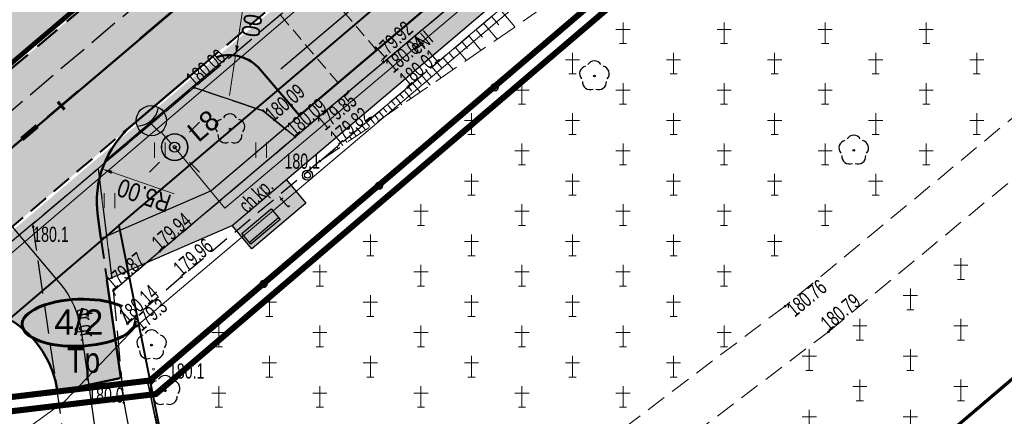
# Model space of a CAD drawing. Header units: metres. Extents: x 7429064 to 7431133, y 5709479 to 5714472.
# Tile 25 of 140: x 7429404 to 7429453, y 5709757 to 5709777. Entities that reach past the tile are written whole.
import ezdxf
from ezdxf.enums import TextEntityAlignment as Align

# ---------------------------------------------------------------- set-up
doc = ezdxf.new("R2010")
doc.units = ezdxf.units.M
for name, pattern in [('1', [0]), ('2_BUBZ02', [1.75, 1.25, -0.5]), ('2_KTCR01', [1.5, 1, -0.5]), ('2_KTCR02', [1.5, 1, -0.5]), ('2_KTJZ01', [2, 1.5, -0.5]), ('2_KTKR01', [0]), ('2_KTPL01', [2, 1.5, -0.5]), ('2_PTCM', [1.5, 1, -0.5]), ('2_PTTU', [1.5, 1, -0.5]), ('3_1', [0]), ('3_14', [1, -1]), ('3_BUBZ02', [1.75, 1.25, -0.5]), ('3_BUBZ02G', [1.75, 1.25, -0.5]), ('3_KTCR01', [1.5, 1, -0.5]), ('3_KTCR02', [1.5, 1, -0.5]), ('3_KTJZ01', [2, 1.5, -0.5]), ('3_KTKR01', [0]), ('3_KTPL01', [2, 1.5, -0.5]), ('3_PTCM', [1.5, 1, -0.5]), ('3_PTTU', [1.5, 1, -0.5]), ('4_SUOP03_17', [0]), ('4_SUPE_01', [0]), ('4_SUPT_01', [0]), ('4_SUPW_01', [0]), ('7_1', [0]), ('7_SUOP03_07', [0]), ('7_SUPE_01', [0]), ('7_SUPT_01', [0]), ('7_SUPW_01', [0]), ('ACAD_ISO03W100', [30, 12, -18]), ('CENTER2', [1.125, 0.75, -0.125, 0.125, -0.125]), ('DASHED', [19.05, 12.7, -6.35]), ('DASHED2', [0.375, 0.25, -0.125]), ('HIDDEN', [0.375, 0.25, -0.125])]:
    doc.linetypes.add(name, pattern=pattern)
for name, color, linetype in [('#lampy opis', 7, 'Continuous'), ('[osw]_istn_oprawy oświetleniowe - demontaż', 5, 'Continuous'), ('_1_Mapa', 7, 'Continuous'), ('_1_X-REFY', 7, 'Continuous'), ('C-DROGI-SYTUACJA-ETYKIETY', 7, 'Continuous'), ('D_1_LINIA_OPIS_ZJAZDY', 7, 'Continuous'), ('zzz.gaHSDomyslna', 7, 'Continuous')]:
    doc.layers.add(name, color=color, linetype=linetype)
doc.layers.add('[osw]PSI_Brudnopis', color=1, linetype='Continuous', lineweight=20, plot=False)
doc.layers.add('_Brudnopis', color=22, linetype='Continuous', lineweight=50, plot=False)
for name, color, linetype, lineweight in [('_D_6_MA_KOSZ NA SMIECI', 5, 'Continuous', 30), ('_D_6_MA_ŁAWKA ULICZNA', 5, 'Continuous', 30), ('_D_7_PAS DROGOWY_PODZIAL', 1, 'Continuous', 50), ('_D_7_TEREN NIEZBEDNY DLA OB_BUD', 252, 'HIDDEN', 50), ('_D_8_Wymiary', 7, 'Continuous', 20), ('_D_KN_podzial', 1, 'Continuous', 30), ('BUBZ_L_1', 252, '2_BUBZ02', 18), ('D_1_KOCIE OCZKA', 7, 'Continuous', 50), ('D_1_LINIA_KRAWĘŻNIK_BET_20_30 WYN 0-2 CM', 5, 'HIDDEN', 40), ('D_1_LINIA_KRAWĘŻNIK_BET_20_30 WYN 12 CM - III', 7, 'Continuous', 50), ('D_1_LINIA_OBRZEŻE_BET_8x30cm', 24, 'Continuous', 30), ('Dr-Krawędż nawierzchni', 250, 'DASHED2', 18), ('DZIAŁKI_ZRID', 5, 'ACAD_ISO03W100', 60), ('gaPoziome', 7, 'Continuous', 30), ('HECZ BRUKOWANIA KOSTKA KAMIENNA 9_11', 42, 'Continuous', 13), ('KRAWĘŻNIK BETONOWY 12_25 WYN 0 CM', 250, 'DASHED', 50), ('KTCR_E_T_1', 252, 'Continuous', 15), ('KTCR_L_0', 252, '2_KTCR01', 18), ('KTCR_L_1', 252, '2_KTCR02', 30), ('KTJZ_E_T_0', 252, 'Continuous', 15), ('KTJZ_L_0', 252, '2_KTJZ01', 30), ('KTKR_L_0', 252, '2_KTKR01', 30), ('KTOK_L_4', 252, 'Continuous', 35), ('KTPL_L_0', 252, '2_KTPL01', 30), ('OBOP_T_1', 82, 'Continuous', 30), ('PTCM_L_0', 252, '2_PTCM', 18), ('PTTU_L_2', 252, '2_PTTU', 18), ('RTPW_T_0', 252, 'Continuous', 15), ('RTPW_T_1', 252, 'Continuous', 15), ('SUOT_L_1', 252, '4_SUOP03_17', 35), ('SUPE_E_T_3', 252, 'Continuous', 15), ('SUPE_L_3', 252, '4_SUPE_01', 18), ('SUPT_E_T_0', 252, 'Continuous', 15), ('SUPT_L_0', 252, '4_SUPT_01', 18), ('SUPW_L_0', 252, '4_SUPW_01', 18), ('SUSM_T_0', 252, 'Continuous', 18), ('SUTT_T_0', 252, 'Continuous', 18), ('zakres', 252, 'Continuous', 70)]:
    doc.layers.add(name, color=color, linetype=linetype, lineweight=lineweight)
doc.layers.add('D_1_LINIA_OBRZEŻE_BET_6x30cm - III', color=24, linetype='Continuous', lineweight=30, transparency=0.3)
doc.layers.add('D_2_HECZ_ZJAZDY - KOSTKA BET', color=214, linetype='Continuous', lineweight=13, transparency=0.3)
for name, color, linetype, lineweight, true_color, transparency in [('D_2_HECZ_CHODNIK_KOSTKA', 7, 'Continuous', 0, 0xf7f588, 0.35), ('D_2_HECZ_DROGI KOSTKA', 7, 'Continuous', 13, 0xffbea8, 0.3), ('D_2_HECZ_JEZDNIA KR3- NOWA KONSTRUKCJA', 7, 'Continuous', 13, 0x99e6ff, 0.3), ('D_2_HECZ_ZIELEN', 7, 'Continuous', 13, 0xd6ffd6, 0.3)]:
    doc.layers.add(name, color=color, linetype=linetype, lineweight=lineweight, true_color=true_color, transparency=transparency)
doc.layers.add('DZIALKA_L_0', color=7, linetype='1', lineweight=40, true_color=0x008000)
doc.layers.add('HECZ DROGI ROWEROWE', color=7, linetype='Continuous', lineweight=13, true_color=0xff8a8a)
doc.styles.add('Annotative', font='txt')
doc.styles.add('GEO-INFO', font='arial.ttf')
doc.styles.add('major_arial', font='arial.ttf')
doc.styles.add('Styl Arial', font='arial.ttf', dxfattribs={"width": 0.8, "height": 0.9})
doc.dimstyles.new('1_500', dxfattribs={"dimtxt": 0.9, "dimasz": 1, "dimexe": 0.18, "dimexo": 0, "dimgap": 0.2, "dimtad": 4, "dimzin": 0, "dimdsep": 46, "dimtxsty": 'Styl Arial', "dimcen": 0.25, "dimclrd": 256, "dimclre": 256, "dimclrt": 256, "dimazin": 0, "dimtfac": 1, "dimtix": 1, "dimtmove": 1, "dimatfit": 3, "dimfxl": 0.18, "dimtolj": 1, "dimtzin": 0, "dimlwd": -1, "dimlwe": -1, "dimarcsym": 0})
doc.dimstyles.new('major_500', dxfattribs={"dimtxt": 0.8, "dimasz": 0.8, "dimexe": 0.5, "dimexo": 1, "dimgap": 0.3, "dimtad": 1, "dimzin": 1, "dimdsep": 46, "dimtxsty": 'major_arial', "dimcen": 0, "dimse1": 1, "dimse2": 1, "dimaunit": 1, "dimadec": 1, "dimazin": 0, "dimtfac": 1, "dimtix": 1, "dimtmove": 0, "dimatfit": 3, "dimfxl": 2, "dimfxlon": 1, "dimtolj": 1, "dimarcsym": 0})

# ---------------------------------------------------------------- blocks, each defined once
blk = doc.blocks.new('*D16')
at = {"layer": '_D_8_Wymiary', "color": 0, "lineweight": -2, "transparency": 16777216}
for p, q in [((7429443.857, 5709795.611), (7429442.655, 5709797.027)), ((7429416.901, 5709774.519), (7429442.369, 5709796.128)), ((7429417.169, 5709772.966), (7429415.967, 5709774.382))]:
    blk.add_line(p, q, dxfattribs=at)
at = {"layer": '_D_8_Wymiary', "color": 0, "transparency": 16777216}
for points in [[(7429442.282, 5709796.23), (7429442.455, 5709796.026), (7429442.979, 5709796.646)], [(7429416.815, 5709774.62), (7429416.987, 5709774.417), (7429416.291, 5709774.001)]]:
    blk.add_solid(points, dxfattribs=at)
at = {"layer": 'Defpoints', "color": 0, "transparency": 16777216}
for p in [(7429442.979, 5709796.646), (7429444.504, 5709794.848), (7429417.816, 5709772.204)]:
    blk.add_point(p, dxfattribs=at)
at = {"layer": '_D_8_Wymiary', "color": 0, "transparency": 16777216, "insert": (7429428.744, 5709786.373), "char_height": 0.8, "attachment_point": 5, "rotation": 40.3144, "style": 'major_arial'}
blk.add_mtext('\\A1;14szt.x2.50\\P35.00', dxfattribs=at)
blk = doc.blocks.new('*D27')
at = {"layer": '_D_8_Wymiary', "transparency": 16777216}
blk.add_line((7429411.612, 5709768.341), (7429408.531, 5709769.398), dxfattribs=at)
blk.add_solid([(7429408.558, 5709769.476), (7429408.504, 5709769.319), (7429408.058, 5709769.56)], dxfattribs=at)
at = {"layer": 'Defpoints', "color": 0, "transparency": 16777216}
for p in [(7429408.058, 5709769.56), (7429412.788, 5709767.938)]:
    blk.add_point(p, dxfattribs=at)
at = {"layer": '_D_8_Wymiary', "transparency": 16777216, "insert": (7429410.126, 5709768.259), "char_height": 0.9, "attachment_point": 5, "rotation": 161.069, "style": 'Styl Arial'}
blk.add_mtext('\\A1;R5.00', dxfattribs=at)
blk = doc.blocks.new('*D68')
at = {"layer": '_D_8_Wymiary', "transparency": 16777216}
for p, q in [((7429415.231, 5709778.886), (7429414.733, 5709775.668)), ((7429414.35, 5709773.198), (7429414.656, 5709775.174))]:
    blk.add_line(p, q, dxfattribs=at)
blk.add_solid([(7429414.65, 5709775.681), (7429414.815, 5709775.655), (7429414.656, 5709775.174)], dxfattribs=at)
at = {"layer": 'Defpoints', "color": 0, "transparency": 16777216}
for p in [(7429414.656, 5709775.174), (7429414.35, 5709773.198)]:
    blk.add_point(p, dxfattribs=at)
at = {"layer": '_D_8_Wymiary', "transparency": 16777216, "insert": (7429415.573, 5709777.439), "char_height": 0.9, "attachment_point": 5, "rotation": 261.1931, "style": 'Styl Arial'}
blk.add_mtext('\\A1;R2.00', dxfattribs=at)
blk = doc.blocks.new('3_OBOP02_01')
at = {"linetype": 'Continuous'}
blk.add_circle((0, 0), 0.045, dxfattribs=at)
for centre, start, end in [((0, 0.375), 30.1401, 149.8599), ((-0.357, 0.116), 102.1445, 221.86), ((0.357, 0.116), 318.14, 77.8555), ((-0.22, -0.303), 174.1482, 293.8542), ((0.22, -0.303), 246.1458, 5.8518)]:
    blk.add_arc(centre, 0.375, start, end, dxfattribs=at)
blk = doc.blocks.new('3_PTCM01')
at = {"linetype": 'Continuous'}
for p, q in [((0, 0.525), (0, -0.525)), ((0.35, 0.175), (-0.35, 0.175)), ((-0.175, -0.525), (0.175, -0.525))]:
    blk.add_line(p, q, dxfattribs=at)
blk = doc.blocks.new('3_PTTU04')
at = {"linetype": 'Continuous'}
for p, q in [((-0.2625, -0.375), (-0.2625, 0.375)), ((0.2625, -0.375), (0.2625, 0.375))]:
    blk.add_line(p, q, dxfattribs=at)
blk = doc.blocks.new('3_RTPW01')
at = {"linetype": 'Continuous'}
blk.add_circle((0, 0), 0.045, dxfattribs=at)
blk = doc.blocks.new('3_RTPW02')
at = {"linetype": 'Continuous'}
blk.add_circle((0, 0), 0.045, dxfattribs=at)
blk = doc.blocks.new('7_SUSM01')
at = {"linetype": 'Continuous'}
for p, q in [((-0.742, 0.742), (-1.237, 1.237)), ((0.742, 0.742), (1.237, 1.237)), ((-0.742, -0.742), (-1.237, -1.237)), ((0.742, -0.742), (1.237, -1.237))]:
    blk.add_line(p, q, dxfattribs=at)
blk.add_circle((0, 0), 0.245, dxfattribs=at)
blk = doc.blocks.new('7_SUPS01_07')
at = {"linetype": 'Continuous'}
blk.add_circle((0, 0), 0.0625, dxfattribs=at)
blk = doc.blocks.new('X-ref_MDCP_Szara')
at = {"layer": 'BUBZ_L_1', "linetype": '3_BUBZ02G'}
for p, q in [((7429423.16, 5709773.59), (7429431.63, 5709780.764)), ((7429418.83, 5709769.95), (7429423.16, 5709773.59))]:
    blk.add_line(p, q, dxfattribs=at)
at = {"layer": 'BUBZ_L_1', "linetype": '3_BUBZ02'}
blk.add_line((7429432.791, 5709779.565), (7429418.83, 5709769.95), dxfattribs=at)
at = {"layer": 'BUBZ_L_1', "linetype": '3_1'}
for p, q in [((7429427.736, 5709777.466), (7429428.475, 5709776.593)), ((7429426.924, 5709776.779), (7429427.595, 5709775.987)), ((7429427.32, 5709777.114), (7429427.672, 5709776.698)), ((7429426.547, 5709776.459), (7429426.867, 5709776.082)), ((7429425.846, 5709775.865), (7429426.136, 5709775.523)), ((7429426.188, 5709776.155), (7429426.796, 5709775.437)), ((7429425.21, 5709775.327), (7429425.473, 5709775.016)), ((7429425.52, 5709775.589), (7429426.072, 5709774.938)), ((7429424.633, 5709774.838), (7429424.872, 5709774.557)), ((7429424.915, 5709775.076), (7429425.415, 5709774.485)), ((7429424.11, 5709774.395), (7429424.326, 5709774.14)), ((7429424.365, 5709774.611), (7429424.819, 5709774.075)), ((7429423.636, 5709773.993), (7429423.832, 5709773.761)), ((7429423.867, 5709774.189), (7429424.279, 5709773.703)), ((7429422.997, 5709773.453), (7429423.334, 5709773.052)), ((7429423.205, 5709773.628), (7429423.383, 5709773.418)), ((7429423.415, 5709773.806), (7429423.789, 5709773.365)), ((7429422.372, 5709772.927), (7429422.547, 5709772.719)), ((7429422.58, 5709773.103), (7429422.884, 5709772.742)), ((7429422.789, 5709773.278), (7429422.964, 5709773.069)), ((7429421.747, 5709772.402), (7429421.983, 5709772.121)), ((7429421.955, 5709772.577), (7429422.13, 5709772.369)), ((7429422.164, 5709772.752), (7429422.433, 5709772.432)), ((7429421.33, 5709772.052), (7429421.532, 5709771.811)), ((7429421.539, 5709772.227), (7429421.714, 5709772.019)), ((7429420.705, 5709771.526), (7429420.857, 5709771.346)), ((7429420.913, 5709771.701), (7429421.082, 5709771.501)), ((7429421.122, 5709771.877), (7429421.297, 5709771.668)), ((7429420.08, 5709771.001), (7429420.181, 5709770.881)), ((7429420.288, 5709771.176), (7429420.406, 5709771.036)), ((7429420.497, 5709771.351), (7429420.632, 5709771.191)), ((7429419.455, 5709770.475), (7429419.506, 5709770.415)), ((7429419.663, 5709770.651), (7429419.731, 5709770.57)), ((7429419.872, 5709770.826), (7429419.956, 5709770.726)), ((7429419.038, 5709770.125), (7429419.055, 5709770.105)), ((7429419.247, 5709770.3), (7429419.28, 5709770.26))]:
    blk.add_line(p, q, dxfattribs=at)
blk.add_point((7429418.83, 5709769.95), dxfattribs=at)
at = {"layer": 'DZIALKA_L_0', "linetype": '1'}
for q in [(7429668.8, 5709988.15), (7429315.02, 5709686.81), (7429416.633, 5709728.121)]:
    blk.add_line((7429408.88, 5709766.76), q, dxfattribs=at)
at = {"layer": 'KTCR_L_0', "linetype": '3_KTCR01'}
for p, q in [((7429455.94, 5709774.45), (7429441.84, 5709762.78)), ((7429443.99, 5709761.51), (7429457.42, 5709772.61)), ((7429441.84, 5709762.78), (7429414.09, 5709741.74)), ((7429414.6, 5709739.19), (7429443.99, 5709761.51))]:
    blk.add_line(p, q, dxfattribs=at)
at = {"layer": 'KTCR_L_1', "linetype": '3_KTCR02'}
for p, q in [((7429421.98, 5709774.85), (7429429.599, 5709781.272)), ((7429423.16, 5709773.59), (7429431.63, 5709780.764)), ((7429420.237, 5709773.392), (7429421.98, 5709774.85)), ((7429417.599, 5709771.149), (7429420.237, 5709773.392)), ((7429418.83, 5709769.95), (7429423.16, 5709773.59)), ((7429410.914, 5709765.491), (7429417.599, 5709771.149)), ((7429418.83, 5709769.95), (7429411.976, 5709764.222)), ((7429408.606, 5709763.539), (7429410.914, 5709765.491)), ((7429411.976, 5709764.222), (7429409.308, 5709761.899)), ((7429409.308, 5709761.899), (7429408.606, 5709763.539))]:
    blk.add_line(p, q, dxfattribs=at)
at = {"layer": 'KTJZ_L_0', "linetype": '3_KTJZ01'}
for p, q in [((7429392.27, 5709762.91), (7429414.99, 5709782.12)), ((7429418.51, 5709778.57), (7429395.23, 5709758.92)), ((7429407.86, 5709769.58), (7429408.606, 5709763.539)), ((7429404.804, 5709765.6), (7429404.622, 5709766.847)), ((7429405.105, 5709763.544), (7429404.804, 5709765.6)), ((7429406.284, 5709755.486), (7429405.105, 5709763.544)), ((7429408.606, 5709763.539), (7429409.122, 5709757.999)), ((7429409.122, 5709757.999), (7429410.623, 5709750.18))]:
    blk.add_line(p, q, dxfattribs=at)
at = {"layer": 'KTJZ_L_0', "linetype": '3_14'}
blk.add_line((7429404.622, 5709766.847), (7429407.86, 5709769.58), dxfattribs=at)
at = {"layer": 'KTKR_L_0', "linetype": '3_KTKR01'}
for p, q in [((7429421.98, 5709774.85), (7429429.599, 5709781.272)), ((7429420.237, 5709773.392), (7429421.98, 5709774.85)), ((7429416.027, 5709772.447), (7429412.686, 5709773.564)), ((7429417.599, 5709771.149), (7429420.237, 5709773.392)), ((7429417.599, 5709771.149), (7429416.027, 5709772.447)), ((7429410.914, 5709765.491), (7429417.599, 5709771.149)), ((7429408.606, 5709763.539), (7429410.914, 5709765.491))]:
    blk.add_line(p, q, dxfattribs=at)
at = {"layer": 'KTOK_L_4'}
for p, q in [((7429427.474, 5709773.604), (7429433.192, 5709778.472)), ((7429421.756, 5709768.736), (7429427.474, 5709773.604)), ((7429416.038, 5709763.868), (7429421.756, 5709768.736)), ((7429410.32, 5709759), (7429416.038, 5709763.868)), ((7429412.16, 5709750.195), (7429410.32, 5709759))]:
    blk.add_line(p, q, dxfattribs=at)
for centre in [(7429427.474, 5709773.604), (7429421.756, 5709768.736), (7429416.038, 5709763.868)]:
    blk.add_circle(centre, 0.17, dxfattribs=at)
at = {"layer": 'KTPL_L_0', "linetype": '3_KTPL01'}
for p, q in [((7429421.98, 5709774.85), (7429429.599, 5709781.272)), ((7429418.51, 5709778.57), (7429412.609, 5709773.589)), ((7429420.237, 5709773.392), (7429421.98, 5709774.85)), ((7429412.609, 5709773.589), (7429416.027, 5709772.447)), ((7429417.599, 5709771.149), (7429420.237, 5709773.392)), ((7429416.027, 5709772.447), (7429417.599, 5709771.149))]:
    blk.add_line(p, q, dxfattribs=at)
at = {"layer": 'PTCM_L_0', "linetype": '3_PTCM'}
for p, q in [((7429410.32, 5709759), (7429438.91, 5709783.34)), ((7429455.94, 5709774.45), (7429441.84, 5709762.78)), ((7429443.99, 5709761.51), (7429457.42, 5709772.61)), ((7429441.84, 5709762.78), (7429414.09, 5709741.74)), ((7429414.6, 5709739.19), (7429443.99, 5709761.51)), ((7429414.09, 5709741.74), (7429410.32, 5709759))]:
    blk.add_line(p, q, dxfattribs=at)
at = {"layer": 'PTTU_L_2', "linetype": '3_14'}
blk.add_line((7429412.609, 5709773.589), (7429407.86, 5709769.58), dxfattribs=at)
at = {"layer": 'PTTU_L_2', "linetype": '3_PTTU'}
for p, q in [((7429416.027, 5709772.447), (7429412.609, 5709773.589)), ((7429417.599, 5709771.149), (7429416.027, 5709772.447)), ((7429417.599, 5709771.149), (7429410.914, 5709765.491)), ((7429407.86, 5709769.58), (7429408.606, 5709763.539)), ((7429410.914, 5709765.491), (7429408.606, 5709763.539))]:
    blk.add_line(p, q, dxfattribs=at)
at = {"layer": 'SUOT_L_1', "linetype": '7_SUOP03_07'}
blk.add_line((7429406.21, 5709758.07), (7429409.76, 5709761.79), dxfattribs=at)
at = {"layer": 'SUOT_L_1', "linetype": '7_1'}
blk.add_line((7429406.21, 5709758.07), (7429409.76, 5709761.79), dxfattribs=at)
at = {"layer": 'SUPE_L_3', "linetype": '7_SUPE_01'}
for p, q in [((7429414.13, 5709767.63), (7429446.29, 5709794.79)), ((7429411.64, 5709770.64), (7429414.13, 5709767.63))]:
    blk.add_line(p, q, dxfattribs=at)
at = {"layer": 'SUPT_L_0', "linetype": '7_SUPT_01'}
for p, q in [((7429409.76, 5709761.79), (7429444.55, 5709791.2)), ((7429406.21, 5709758.07), (7429409.76, 5709761.79)), ((7429404.46, 5709756.8), (7429406.21, 5709758.07))]:
    blk.add_line(p, q, dxfattribs=at)
at = {"layer": 'SUPW_L_0', "linetype": '7_SUPW_01'}
blk.add_line((7429369.46, 5709736.3), (7429593.18, 5709927.23), dxfattribs=at)
at = {"layer": 'SUPW_L_0', "linetype": '7_1'}
blk.add_line((7429369.46, 5709736.3), (7429593.18, 5709927.23), dxfattribs=at)
at = {"layer": 'zakres', "linetype": 'Continuous', "lineweight": 70, "flags": 128}
blk.add_lwpolyline([(7429664.145, 5709938.943), (7429404.226, 5709717.554)], dxfattribs=at)
at = {"layer": 'OBOP_T_1'}
for p in [(7429432.407, 5709774.165), (7429414.378, 5709771.535), (7429445.237, 5709770.487), (7429410.502, 5709760.85), (7429411.17, 5709758.59)]:
    blk.add_blockref('3_OBOP02_01', p, dxfattribs=at)
at = {"layer": 'PTCM_L_0'}
for p in [(7429433.825, 5709776.293), (7429438.825, 5709776.293), (7429443.825, 5709776.293), (7429448.825, 5709776.293), (7429431.325, 5709774.793), (7429436.325, 5709774.793), (7429441.325, 5709774.793), (7429446.325, 5709774.793), (7429451.325, 5709774.793), (7429428.825, 5709773.293), (7429433.825, 5709773.293), (7429438.825, 5709773.293), (7429443.825, 5709773.293), (7429448.825, 5709773.293), (7429426.325, 5709771.793), (7429431.325, 5709771.793), (7429436.325, 5709771.793), (7429441.325, 5709771.793), (7429446.325, 5709771.793), (7429451.325, 5709771.793), (7429428.825, 5709770.293), (7429433.825, 5709770.293), (7429438.825, 5709770.293), (7429443.825, 5709770.293), (7429448.825, 5709770.293), (7429426.325, 5709768.793), (7429431.325, 5709768.793), (7429436.325, 5709768.793), (7429441.325, 5709768.793), (7429446.325, 5709768.793), (7429423.825, 5709767.293), (7429428.825, 5709767.293), (7429433.825, 5709767.293), (7429438.825, 5709767.293), (7429443.825, 5709767.293), (7429421.325, 5709765.793), (7429426.325, 5709765.793), (7429431.325, 5709765.793), (7429436.325, 5709765.793), (7429441.325, 5709765.793), (7429450.54, 5709764.62), (7429418.825, 5709764.293), (7429423.825, 5709764.293), (7429428.825, 5709764.293), (7429433.825, 5709764.293), (7429438.825, 5709764.293), (7429448.04, 5709763.12), (7429416.325, 5709762.793), (7429421.325, 5709762.793), (7429426.325, 5709762.793), (7429431.325, 5709762.793), (7429436.325, 5709762.793), (7429445.54, 5709761.62), (7429450.54, 5709761.62), (7429413.825, 5709761.293), (7429418.825, 5709761.293), (7429423.825, 5709761.293), (7429428.825, 5709761.293), (7429433.825, 5709761.293), (7429438.825, 5709761.293), (7429416.325, 5709759.793), (7429421.325, 5709759.793), (7429426.325, 5709759.793), (7429431.325, 5709759.793), (7429436.325, 5709759.793), (7429443.04, 5709760.12), (7429448.04, 5709760.12), (7429413.825, 5709758.293), (7429418.825, 5709758.293), (7429423.825, 5709758.293), (7429428.825, 5709758.293), (7429433.825, 5709758.293), (7429445.54, 5709758.62), (7429450.54, 5709758.62), (7429443.04, 5709757.12), (7429448.04, 5709757.12)]:
    blk.add_blockref('3_PTCM01', p, dxfattribs=at)
at = {"layer": 'PTTU_L_2'}
for p in [(7429410.914, 5709770.491), (7429415.914, 5709770.491), (7429408.414, 5709767.991)]:
    blk.add_blockref('3_PTTU04', p, dxfattribs=at)
at = {"layer": 'RTPW_T_0'}
for p in [(7429418.83, 5709769.95), (7429404.642, 5709766.705), (7429410.593, 5709759.659), (7429409.122, 5709757.999)]:
    blk.add_blockref('3_RTPW01', p, dxfattribs=at)
at = {"layer": 'RTPW_T_1'}
for p in [(7429421.92, 5709774.93), (7429421.98, 5709774.85), (7429412.609, 5709773.589), (7429420.237, 5709773.392), (7429423.16, 5709773.59), (7429416.027, 5709772.447), (7429421.358, 5709772.103), (7429417.599, 5709771.149), (7429410.914, 5709765.491), (7429411.976, 5709764.222), (7429408.606, 5709763.539), (7429441.84, 5709762.78), (7429409.308, 5709761.899), (7429443.99, 5709761.51)]:
    blk.add_blockref('3_RTPW02', p, dxfattribs=at)
at = {"layer": 'SUSM_T_0'}
blk.add_blockref('7_SUSM01', (7429411.64, 5709770.64), dxfattribs=at)
at = {"layer": 'SUTT_T_0'}
blk.add_blockref('7_SUPS01_07', (7429409.76, 5709761.79), dxfattribs=at)
at = {"layer": 'KTCR_E_T_1', "width": 0.7}
blk.add_text('ch.kp.', height=0.75, rotation=43.8983, dxfattribs=at).set_placement((7429415.725, 5709768.184), align=Align.MIDDLE)
at = {"layer": 'KTJZ_E_T_0', "width": 0.7}
blk.add_text('dr.gr.', height=0.75, rotation=278.6371, dxfattribs=at).set_placement((7429407.163, 5709761.855), align=Align.MIDDLE)
at = {"layer": 'RTPW_T_0', "width": 0.7}
blk.add_text('180.1', height=0.75, dxfattribs=at).set_placement((7429418.83, 5709769.95), align=Align.MIDDLE_RIGHT)
blk.add_text('180.1', height=0.75, dxfattribs=at).set_placement((7429404.642, 5709766.705), align=Align.TOP_LEFT)
blk.add_text('180.1', height=0.75, dxfattribs=at).set_placement((7429411.355, 5709759.192))
blk.add_text('180.0', height=0.75, dxfattribs=at).set_placement((7429409.122, 5709757.999), align=Align.RIGHT)
at = {"layer": 'RTPW_T_1', "width": 0.7}
for s, rotation, p in [('179.92', 42.8759, (7429421.92, 5709774.93)), ('180.00', 40.7509, (7429412.609, 5709773.589)), ('180.01', 40.2665, (7429423.16, 5709773.59)), ('180.09', 40.5601, (7429417.599, 5709771.149)), ('179.94', 40.782, (7429410.914, 5709765.491)), ('179.96', 40.4204, (7429411.976, 5709764.222)), ('179.87', 40.0095, (7429408.606, 5709763.539)), ('180.14', 42.0896, (7429409.308, 5709761.899)), ('180.79', 39.574, (7429443.99, 5709761.51))]:
    blk.add_text(s, height=0.75, rotation=rotation, dxfattribs=at).set_placement(p)
for s, rotation, p in [('180.04', 40.1282, (7429421.98, 5709774.85)), ('180.09', 40.2154, (7429416.027, 5709772.447)), ('180.76', 39.6132, (7429441.84, 5709762.78))]:
    blk.add_text(s, height=0.75, rotation=rotation, dxfattribs=at).set_placement(p, align=Align.TOP_LEFT)
blk.add_text('179.85', height=0.75, rotation=40.3744, dxfattribs=at).set_placement((7429420.237, 5709773.392), align=Align.TOP_RIGHT)
blk.add_text('179.82', height=0.75, rotation=40.4183, dxfattribs=at).set_placement((7429421.358, 5709772.103), align=Align.RIGHT)
at = {"layer": 'SUPE_E_T_3', "width": 0.7}
blk.add_text('eNI', height=0.75, rotation=40.182, dxfattribs=at).set_placement((7429423.844, 5709775.834), align=Align.MIDDLE)
at = {"layer": 'SUPT_E_T_0', "width": 0.7}
blk.add_text('t', height=0.75, rotation=40.2098, dxfattribs=at).set_placement((7429417.043, 5709767.947), align=Align.MIDDLE)
at = {"layer": 'SUTT_T_0', "width": 0.7}
blk.add_text('179.3', height=0.75, rotation=40.2098, dxfattribs=at).set_placement((7429409.76, 5709761.79), align=Align.MIDDLE_LEFT)
blk = doc.blocks.new('*U202')
blk.add_hatch(color=0).paths.add_polyline_path([(3.694, -2.12, 0.369232), (1.565, -3.961, 0.696757)])
at = {"color": 0}
for p, q in [((0, 0), (0, 0)), ((0, 0), (0, 0)), ((0, 0), (0, 0)), ((0, 0), (0, 0)), ((0, 0), (0, 0)), ((0, 0), (0, 0)), ((0.327, -0.378), (1.308, -1.513))]:
    blk.add_line(p, q, dxfattribs=at)
for points in [[(0, 0), (0, 0), (0, 0), (0, 0), (0, 0), (0, 0)], [(0, 0), (0, 0), (0, 0), (0, 0), (0, 0), (0, 0), (0, 0)], [(0, 0), (0, 0), (0, 0)]]:
    blk.add_lwpolyline(points, dxfattribs=at)
for centre, radius in [((0, 0), 0.5), ((2.29, -2.647), 1.5)]:
    blk.add_circle(centre, radius, dxfattribs=at)
blk.add_arc((3.706, -4.285), 2.165, 90.32353, 171.3866, dxfattribs=at)
at = {"layer": '[osw]PSI_Brudnopis'}
for radius in [1.34, 0.17, 0.17]:
    blk.add_circle((0, 0), radius, dxfattribs=at)
at = {"layer": '[osw]PSI_Brudnopis', "color": 10}
for radius in [1.28, 0.14]:
    blk.add_circle((0, 0), radius, dxfattribs=at)
blk = doc.blocks.new('X-ref_Oświetlenie i teletechnika')
at = {"layer": '[osw]_istn_oprawy oświetleniowe - demontaż', "color": 3, "xscale": 0.4999999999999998, "yscale": 0.4999999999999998, "zscale": 0.4999999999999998, "rotation": 180.3915979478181}
blk.add_blockref('*U202', (7429411.64, 5709770.64), dxfattribs=at)
at = {"layer": '#lampy opis', "lineweight": 30, "insert": (7429412.355, 5709771.762), "char_height": 1, "attachment_point": 1, "rotation": 40.3889, "style": 'Annotative'}
blk.add_mtext_dynamic_manual_height_columns('\\pi-0.24784;L8', width=1.17099, gutter_width=7.472, heights=[0], dxfattribs=at)
blk = doc.blocks.new('gaHSPos')
at = {"color": 0, "linetype": 'Continuous', "lineweight": 0}
blk.add_point((0, 0), dxfattribs=at)
blk = doc.blocks.new('*U219')
at = {"layer": 'zzz.gaHSDomyslna', "color": 140}
for points in [[(6.1, 5.176, 0.24, 0.24, 0), (6.863, 5.823, 0.24, 0.24, 0)], [(4.575, 3.882, 0.24, 0.24, 0), (5.338, 4.529, 0.24, 0.24, 0)], [(3.05, 2.588, 0.24, 0.24, 0), (3.813, 3.235, 0.24, 0.24, 0)], [(1.525, 1.294, 0.24, 0.24, 0), (2.288, 1.941, 0.24, 0.24, 0)], [(0, 0, 0.24, 0.24, 0), (0.763, 0.647, 0.24, 0.24, 0)]]:
    blk.add_lwpolyline(points, format="xyseb", dxfattribs=at)
at = {"color": 140}
for p in [(7.37, 6.253), (0, 0)]:
    blk.add_blockref('gaHSPos', p, dxfattribs=at)
blk = doc.blocks.new('*U220')
at = {"layer": 'zzz.gaHSDomyslna', "color": 140}
for points in [[(4.575, 3.882, 0.12, 0.12, 0), (6.1, 5.176, 0.12, 0.12, 0)], [(0, 0, 0.12, 0.12, 0), (1.525, 1.294, 0.12, 0.12, 0)]]:
    blk.add_lwpolyline(points, format="xyseb", dxfattribs=at)
at = {"color": 140}
blk.add_blockref('gaHSPos', (0, 0), dxfattribs=at)
blk = doc.blocks.new('*U212')
at = {"layer": 'zzz.gaHSDomyslna', "color": 140}
blk.add_lwpolyline([(0, 0, 0.24, 0.24, 0.067069), (48.758, 31.23, 0.24, 0.24, 0), (144.584, 112.538, 0.24, 0.24, 0)], format="xyseb", dxfattribs=at)
blk = doc.blocks.new('spearator')
at = {"layer": 'D_1_KOCIE OCZKA'}
h = blk.add_hatch(color=12, dxfattribs=at)
h.dxf.hatch_style = 1
edge = h.paths.add_edge_path()
edge.add_line((7429810.877, 5710121.625), (7429811.641, 5710122.271))
edge.add_arc((7429811.592, 5710122.328), 0.075, 310.2315, 490.2315)
edge.add_line((7429811.544, 5710122.386), (7429810.781, 5710121.74))
edge.add_arc((7429810.829, 5710121.683), 0.075, 130.2315, 310.2315)
at = {"layer": 'D_1_KOCIE OCZKA', "lineweight": 18, "flags": 128}
blk.add_lwpolyline([(7429810.877, 5710121.625), (7429811.641, 5710122.271, 1), (7429811.544, 5710122.386), (7429810.781, 5710121.74, 1)], format="xyb", close=True, dxfattribs=at)
blk = doc.blocks.new('X-ref_SOR')
at = {"layer": 'D_1_KOCIE OCZKA', "rotation": 0.06988272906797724}
blk.add_blockref('spearator', (6565.205, -9402.616), dxfattribs=at)
at = {"layer": 'gaPoziome'}
for name, p in [('*U220', (7429405.348, 5709772.117)), ('*U212', (7429286.754, 5709685.827)), ('*U219', (7429397.978, 5709765.864))]:
    blk.add_blockref(name, p, dxfattribs=at)
blk = doc.blocks.new('kosz na śmieci')
for radius in [0.25, 0.15]:
    blk.add_circle((0, 0), radius)
blk = doc.blocks.new('Kosz')
at = {"layer": '_D_6_MA_KOSZ NA SMIECI', "rotation": 170.3852004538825}
blk.add_blockref('kosz na śmieci', (0, 0), dxfattribs=at)
blk = doc.blocks.new('lawka')
at = {"layer": '_D_6_MA_ŁAWKA ULICZNA'}
blk.add_line((6600906.306, 5737255.717), (6600906.306, 5737253.817), dxfattribs=at)
blk.add_lwpolyline([(6600906.179, 5737255.717), (6600906.879, 5737255.717), (6600906.879, 5737253.817), (6600906.179, 5737253.817)], close=True, dxfattribs=at)
blk = doc.blocks.new('AeccTickLine')
at = {"color": 0, "linetype": 'ByBlock', "lineweight": -2}
blk.add_line((0, 1), (0, -1), dxfattribs=at)
blk = doc.blocks.new('OŚ_Dąbrowskiego_1')
at = {"layer": '_D_8_Wymiary', "color": 1, "linetype": 'CENTER2', "lineweight": 35, "flags": 128}
blk.add_lwpolyline([(7429230.998, 5709660.664), (7429273.145, 5709676.622, 0.085629), (7429337.582, 5709714.618), (7429502.301, 5709854.381), (7429714.669, 5710036.139), (7429868.111, 5710165.952)], format="xyb", dxfattribs=at)
at = {"layer": 'C-DROGI-SYTUACJA-ETYKIETY', "color": 7, "linetype": 'Continuous', "lineweight": 60, "xscale": 0.25, "yscale": 0.25, "zscale": 0.25, "rotation": 40.31442587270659}
blk.add_blockref('AeccTickLine', (7429406.027, 5709772.693), dxfattribs=at)

msp = doc.modelspace()

# ---------------------------------------------------------------- hatches: boundary and pattern name
at = {"layer": 'D_2_HECZ_CHODNIK_KOSTKA', "transparency": 33554585}
h = msp.add_hatch(color=256, dxfattribs=at)
h.dxf.hatch_style = 1
edge = h.paths.add_edge_path()
edge.add_line((7429611.715, 5709933.539), (7429609.355, 5709934.501))
edge.add_line((7429609.355, 5709934.501), (7429596.138, 5709923.189))
edge.add_line((7429596.138, 5709923.189), (7429592.463, 5709920.763))
edge.add_arc((7429606.237, 5709899.9), 25, 123.434, 130.559)
edge.add_line((7429589.981, 5709918.893), (7429507.49, 5709848.292))
edge.add_line((7429507.49, 5709848.292), (7429417.816, 5709772.204))
edge.add_line((7429417.816, 5709772.204), (7429413.427, 5709768.48))
edge.add_line((7429413.427, 5709768.48), (7429407.995, 5709766.13))
edge.add_line((7429407.995, 5709766.13), (7429408.287, 5709764.077))
edge.add_line((7429408.287, 5709764.077), (7429414.494, 5709766.762))
edge.add_line((7429414.494, 5709766.762), (7429508.787, 5709846.77))
edge.add_line((7429508.787, 5709846.77), (7429591.282, 5709917.374))
edge.add_arc((7429606.237, 5709899.9), 23, 123.434, 130.559, ccw=False)
edge.add_line((7429593.564, 5709919.094), (7429599.13, 5709922.769))
edge.add_line((7429599.13, 5709922.769), (7429611.715, 5709933.539))
h = msp.add_hatch(color=256, dxfattribs=at)
h.dxf.hatch_style = 1
h.paths.add_polyline_path([(7429414.494, 5709766.762), (7429415.463, 5709765.617), (7429418.135, 5709767.878), (7429417.166, 5709769.023)])
at = {"layer": 'D_2_HECZ_DROGI KOSTKA'}
h = msp.add_hatch(color=256, dxfattribs=at)
h.dxf.hatch_style = 1
edge = h.paths.add_edge_path()
edge.add_line((7429442.011, 5709799.094), (7429413.732, 5709775.1))
edge.add_arc((7429414.35, 5709773.198), 2, 40.3144, 107.9828, ccw=False)
edge.add_line((7429415.875, 5709774.491), (7429417.816, 5709772.204))
edge.add_line((7429417.816, 5709772.204), (7429444.504, 5709794.848))
edge.add_line((7429444.504, 5709794.848), (7429442.239, 5709797.517))
edge.add_arc((7429443.383, 5709798.488), 1.5, 156.1564, 220.3144, ccw=False)
at = {"layer": 'D_2_HECZ_JEZDNIA KR3- NOWA KONSTRUKCJA'}
h = msp.add_hatch(color=256, dxfattribs=at)
h.dxf.hatch_style = 1
edge = h.paths.add_edge_path()
edge.add_arc((7429610.557, 5709990.469), 30, 310.559, 314.2935)
edge.add_arc((7429610.557, 5709990.469), 30, 314.2935, 325.3941)
edge.add_line((7429635.249, 5709973.431), (7429635.899, 5709972.672))
edge.add_line((7429635.899, 5709972.672), (7429667.702, 5709999.89))
edge.add_line((7429667.702, 5709999.89), (7429675.246, 5710006.347))
edge.add_line((7429675.246, 5710006.347), (7429712.724, 5710038.423))
edge.add_line((7429712.724, 5710038.423), (7429823.828, 5710132.378))
edge.add_line((7429823.828, 5710132.378), (7429834.316, 5710141.377))
edge.add_line((7429834.316, 5710141.377), (7429846.156, 5710151.524))
edge.add_line((7429846.156, 5710151.524), (7429850.099, 5710146.734))
edge.add_line((7429850.099, 5710146.734), (7429838.187, 5710136.85))
edge.add_line((7429838.187, 5710136.85), (7429827.698, 5710127.833))
edge.add_line((7429827.698, 5710127.833), (7429716.613, 5710033.854))
edge.add_line((7429716.613, 5710033.854), (7429633.474, 5709962.699))
edge.add_arc((7429636.726, 5709958.9), 5, 130.559, 193.2571)
edge.add_line((7429631.859, 5709957.753), (7429636.051, 5709939.958))
edge.add_line((7429636.051, 5709939.958), (7429630.653, 5709938.888))
edge.add_line((7429630.653, 5709938.888), (7429629.491, 5709943.821))
edge.add_arc((7429623.651, 5709942.445), 6, 13.2571, 130.559)
edge.add_line((7429619.749, 5709947.003), (7429619.729, 5709946.986))
edge.add_line((7429619.729, 5709946.986), (7429617.779, 5709949.265))
edge.add_line((7429617.779, 5709949.265), (7429606.383, 5709939.512))
edge.add_line((7429606.383, 5709939.512), (7429594.274, 5709929.149))
edge.add_line((7429594.274, 5709929.149), (7429594.825, 5709928.314))
edge.add_line((7429594.825, 5709928.314), (7429589.708, 5709924.935))
edge.add_arc((7429606.237, 5709899.9), 30, 123.434, 130.559)
edge.add_line((7429586.73, 5709922.692), (7429529.23, 5709873.48))
edge.add_line((7429529.23, 5709873.48), (7429502.179, 5709850.343))
edge.add_line((7429502.179, 5709850.343), (7429339.523, 5709712.33))
edge.add_arc((7429194.822, 5709882.942), 223.711, 294.66533, 310.3021, ccw=False)
edge.add_arc((7429190.304, 5709894.737), 236.317, 290.79615, 294.46753, ccw=False)
edge.add_line((7429274.207, 5709673.816), (7429245.41, 5709663.13))
edge.add_line((7429245.41, 5709663.13), (7429242.106, 5709661.907))
edge.add_line((7429242.106, 5709661.907), (7429240.354, 5709666.717))
edge.add_line((7429240.354, 5709666.717), (7429244.254, 5709668.201))
edge.add_line((7429244.254, 5709668.201), (7429272.082, 5709679.428))
edge.add_arc((7429195.246, 5709882.369), 217, 290.73736, 310.31443)
edge.add_line((7429335.641, 5709716.905), (7429500.355, 5709856.664))
edge.add_line((7429500.355, 5709856.664), (7429629.269, 5709966.997))
edge.add_line((7429629.269, 5709966.997), (7429630.064, 5709967.677))
at = {"layer": 'D_2_HECZ_ZIELEN'}
h = msp.add_hatch(color=256, dxfattribs=at)
h.dxf.hatch_style = 1
h.paths.add_polyline_path([(7429417.816, 5709772.204), (7429415.875, 5709774.491, 0.21525), (7429414.388, 5709775.197), (7429408.215, 5709769.959, 0.140333), (7429407.838, 5709767.232), (7429407.995, 5709766.13), (7429413.427, 5709768.48)])
at = {"layer": 'D_2_HECZ_ZJAZDY - KOSTKA BET', "transparency": 33554508}
h = msp.add_hatch(color=256, dxfattribs=at)
h.dxf.hatch_style = 1
edge = h.paths.add_edge_path()
edge.add_line((7429408.723, 5709770.849), (7429398.682, 5709762.329))
edge.add_arc((7429400.893, 5709757.845), 5, 8.1096, 116.2446, ccw=False)
edge.add_line((7429405.843, 5709758.55), (7429408.979, 5709759.222))
edge.add_line((7429408.979, 5709759.222), (7429407.838, 5709767.232))
edge.add_arc((7429412.788, 5709767.938), 5, 144.3843, 188.1096, ccw=False)
at = {"layer": 'HECZ BRUKOWANIA KOSTKA KAMIENNA 9_11', "transparency": 33554534}
h = msp.add_hatch(color=256, dxfattribs=at)
h.dxf.hatch_style = 1
edge = h.paths.add_edge_path()
edge.add_line((7429413.732, 5709775.1), (7429408.723, 5709770.849))
edge.add_arc((7429412.788, 5709767.938), 5, 144.3843, 156.1564)
edge.add_line((7429408.215, 5709769.959), (7429414.388, 5709775.197))
edge.add_arc((7429414.35, 5709773.198), 2, 88.9048, 107.9828)
at = {"layer": 'HECZ DROGI ROWEROWE'}
h = msp.add_hatch(color=256, dxfattribs=at)
h.dxf.hatch_style = 1
edge = h.paths.add_edge_path()
edge.add_arc((7429796.82, 5710136.433), 20.404, 308.0322, 334.2528)
edge.add_arc((7429835.93, 5710116.897), 23.318, 143.7897, 152.7624, ccw=False)
edge.add_arc((7429839.325, 5710112.767), 28.527, 132.1511, 141.1238, ccw=False)
edge.add_line((7429820.181, 5710133.917), (7429834.124, 5710145.713))
edge.add_arc((7429837.354, 5710141.896), 5, 102.0154, 130.2315, ccw=False)
edge.add_line((7429836.313, 5710146.786), (7429842.063, 5710148.01))
edge.add_line((7429842.063, 5710148.01), (7429845.234, 5710150.73))
edge.add_line((7429845.234, 5710150.73), (7429843.045, 5710150.264))
edge.add_arc((7429842.629, 5710152.22), 2, 169.0596, 282.0154, ccw=False)
edge.add_line((7429840.665, 5710152.6), (7429846.908, 5710184.895))
edge.add_arc((7429848.38, 5710184.61), 1.5, 109.3988, 169.0596, ccw=False)
edge.add_line((7429847.882, 5710186.025), (7429848.854, 5710186.367))
edge.add_line((7429848.854, 5710186.367), (7429847.265, 5710191.424))
edge.add_line((7429847.265, 5710191.424), (7429846.903, 5710192.479))
edge.add_line((7429846.903, 5710192.479), (7429845.675, 5710198.449))
edge.add_arc((7429825.958, 5710195.082), 20.002, -10.9391, 9.6882, ccw=False)
edge.add_line((7429845.597, 5710191.287), (7429839.403, 5710159.242))
edge.add_arc((7429819.766, 5710163.038), 20, 310.2315, 349.0596, ccw=False)
edge.add_line((7429832.684, 5710147.769), (7429817.64, 5710135.042))
edge.add_arc((7429832.495, 5710117.483), 23, 130.2315, 151.7604)
edge.add_arc((7429794.613, 5710137.829), 20, 310.2315, 331.7604, ccw=False)
edge.add_line((7429807.531, 5710122.56), (7429710.78, 5710040.708))
edge.add_line((7429710.78, 5710040.708), (7429674.341, 5710009.522))
edge.add_arc((7429663.288, 5710022.437), 17, 303.434, 310.559, ccw=False)
edge.add_line((7429672.654, 5710008.25), (7429665.175, 5710003.312))
edge.add_arc((7429654.155, 5710020.002), 20, 287.2523, 303.434, ccw=False)
edge.add_line((7429660.087, 5710000.902), (7429655.396, 5709999.445))
edge.add_arc((7429662.069, 5709977.958), 22.5, 107.2523, 130.559)
edge.add_line((7429647.439, 5709995.052), (7429638.424, 5709987.337))
edge.add_arc((7429653.054, 5709970.242), 22.5, 130.559, 144.5953)
edge.add_line((7429634.715, 5709983.278), (7429621.962, 5709965.306))
edge.add_arc((7429606.364, 5709977.009), 19.5, 310.559, 323.1201, ccw=False)
edge.add_line((7429619.043, 5709962.194), (7429498.409, 5709858.948))
edge.add_line((7429498.409, 5709858.948), (7429409.747, 5709783.718))
edge.add_line((7429409.747, 5709783.718), (7429333.7, 5709719.193))
edge.add_arc((7429195.246, 5709882.369), 214, 294.99294, 310.31443, ccw=False)
edge.add_line((7429285.662, 5709688.408), (7429286.787, 5709685.755))
edge.add_arc((7429195.216, 5709882.43), 216.948, 294.96649, 310.31053)
edge.add_line((7429335.566, 5709716.997), (7429500.277, 5709856.756))
edge.add_line((7429500.277, 5709856.756), (7429621.38, 5709960.403))
edge.add_line((7429621.38, 5709960.403), (7429627.625, 5709965.748))
edge.add_line((7429627.625, 5709965.748), (7429629.904, 5709967.698))
edge.add_line((7429629.904, 5709967.698), (7429629.179, 5709968.529))
edge.add_arc((7429630.687, 5709969.843), 2, 144.5953, 221.0823, ccw=False)
edge.add_line((7429629.056, 5709971.002), (7429636.752, 5709981.829))
edge.add_arc((7429653.054, 5709970.242), 20, 130.559, 144.5953, ccw=False)
edge.add_line((7429640.049, 5709985.437), (7429649.631, 5709993.62))
edge.add_arc((7429662.069, 5709977.958), 20, 107.2523, 128.4533, ccw=False)
edge.add_line((7429656.137, 5709997.058), (7429665.185, 5709999.868))
edge.add_line((7429665.185, 5709999.868), (7429673.721, 5710005.504))
edge.add_arc((7429657.258, 5710030.439), 29.88, 303.434, 310.559)
edge.add_line((7429676.687, 5710007.738), (7429712.64, 5710038.509))
edge.add_line((7429712.64, 5710038.509), (7429809.391, 5710120.361))
edge.add_line((7429809.391, 5710120.361), (7429809.391, 5710120.361))

# ---------------------------------------------------------------- linework, layer by layer
at = {"layer": '_Brudnopis', "flags": 128}
msp.add_lwpolyline([(7429230.998, 5709660.664), (7429273.145, 5709676.622, 0.085605), (7429337.585, 5709714.618), (7429368.823, 5709741.125), (7429502.301, 5709854.381), (7429714.669, 5710036.139), (7429868.111, 5710165.952)], format="xyb", dxfattribs=at)
msp.add_lwpolyline([(7429405.843, 5709758.55), (7429408.936, 5709759.213)], dxfattribs=at)
at = {"layer": '_D_7_PAS DROGOWY_PODZIAL', "ltscale": 0.2, "const_width": 0.3, "elevation": 0, "flags": 128}
msp.add_lwpolyline([(7429615.633, 5709934.224), (7429410.418, 5709759.095), (7429398.167, 5709757.635)], dxfattribs=at)
at = {"layer": '_D_7_TEREN NIEZBEDNY DLA OB_BUD', "ltscale": 10, "const_width": 0.3, "flags": 128}
msp.add_lwpolyline([(7429838.642, 5710133.498), (7429838.163, 5710130.983), (7429669.785, 5709988.07), (7429674.221, 5709982.833), (7429665.132, 5709974.906), (7429667.705, 5709971.871), (7429662.832, 5709967.707), (7429665.637, 5709964.494), (7429637.109, 5709939.516), (7429616.438, 5709933.991), (7429410.711, 5709758.425), (7429398.46, 5709756.965), (7429363.725, 5709727.377), (7429364.497, 5709726.485), (7429330.157, 5709696.304), (7429317.553, 5709687.475), (7429303.139, 5709679.24), (7429296.402, 5709677.454), (7429295.854, 5709678.755), (7429285.213, 5709675.171), (7429285.468, 5709665.629), (7429278.469, 5709665.47), (7429278.347, 5709670.061), (7429254.481, 5709660.887), (7429229.937, 5709651.368), (7429224.487, 5709665.833), (7429244.657, 5709675.131), (7429249.847, 5709679.192), (7429269.079, 5709686.95), (7429282.549, 5709692.752), (7429296.468, 5709699.803), (7429307.464, 5709706.348), (7429318.986, 5709714.248), (7429330.313, 5709723.204), (7429495.004, 5709862.943), (7429615.273, 5709965.877), (7429632.42, 5709989.108), (7429648.373, 5710002.762), (7429661.377, 5710006.8), (7429669.911, 5710012.64), (7429707.476, 5710044.593), (7429834.508, 5710152.316), (7429838.121, 5710158.939), (7429844.755, 5710193.28), (7429843.741, 5710206.48), (7429852.314, 5710203.598), (7429849.368, 5710188.375), (7429850.227, 5710185.684), (7429848.746, 5710185.163), (7429846.827, 5710175.247), (7429842.58, 5710153.283), (7429856.534, 5710164.104), (7429864.199, 5710154.59)], close=True, dxfattribs=at)
at = {"layer": 'D_1_LINIA_KRAWĘŻNIK_BET_20_30 WYN 0-2 CM', "ltscale": 4, "flags": 128}
for points in [[(7429442.412, 5709799.631), (7429413.056, 5709774.723)], [(7429397.658, 5709761.657), (7429409.553, 5709771.75)], [(7429407.995, 5709766.13), (7429408.287, 5709764.077)]]:
    msp.add_lwpolyline(points, dxfattribs=at)
at = {"layer": 'D_1_LINIA_KRAWĘŻNIK_BET_20_30 WYN 12 CM - III', "flags": 128}
for points in [[(7429413.732, 5709775.1, -0.304149), (7429415.875, 5709774.491), (7429417.816, 5709772.204), (7429444.504, 5709794.848)], [(7429413.056, 5709774.723), (7429409.553, 5709771.75, 0.257664), (7429407.838, 5709767.232), (7429407.995, 5709766.13)]]:
    msp.add_lwpolyline(points, format="xyb", dxfattribs=at)
msp.add_lwpolyline([(7429408.287, 5709764.077), (7429408.979, 5709759.222)], dxfattribs=at)
at = {"layer": 'D_1_LINIA_KRAWĘŻNIK_BET_20_30 WYN 12 CM - III'}
msp.add_arc((7429400.893, 5709757.845), 5, 8.1096, 57.2257, dxfattribs=at)
at = {"layer": 'D_1_LINIA_OBRZEŻE_BET_6x30cm - III', "flags": 128}
msp.add_lwpolyline([(7429408.287, 5709764.077), (7429414.494, 5709766.762), (7429508.787, 5709846.77), (7429591.282, 5709917.374, -0.031099), (7429593.564, 5709919.094), (7429599.13, 5709922.769), (7429611.715, 5709933.539), (7429615.743, 5709934.682), (7429615.845, 5709934.277)], format="xyb", dxfattribs=at)
for points in [[(7429414.388, 5709775.197), (7429408.215, 5709769.959)], [(7429407.995, 5709766.13), (7429413.427, 5709768.48), (7429417.816, 5709772.204)]]:
    msp.add_lwpolyline(points, dxfattribs=at)
at = {"layer": 'D_1_LINIA_OBRZEŻE_BET_8x30cm', "flags": 128}
msp.add_lwpolyline([(7429417.166, 5709769.023), (7429418.135, 5709767.878), (7429415.463, 5709765.617), (7429414.494, 5709766.762)], dxfattribs=at)
at = {"layer": 'D_1_LINIA_OPIS_ZJAZDY', "color": 7, "linetype": 'Continuous', "lineweight": -3}
msp.add_lwpolyline([(7429408.722, 5709749.505), (7429407.054, 5709761.439, 0.142142), (7429405.915, 5709763.982), (7429401.664, 5709768.991)], format="xyb", dxfattribs=at)
at = {"layer": 'Dr-Krawędż nawierzchni', "ltscale": 2.5, "flags": 128}
for points in [[(7429421.628, 5709775.439), (7429418.393, 5709779.251)], [(7429419.722, 5709773.821), (7429416.487, 5709777.634)]]:
    msp.add_lwpolyline(points, dxfattribs=at)
at = {"layer": 'DZIAŁKI_ZRID'}
msp.add_ellipse((7429406.894, 5709761.953, -77.121), major_axis=(2.805, 0.102), ratio=0.413943, dxfattribs=at)
at = {"layer": 'KRAWĘŻNIK BETONOWY 12_25 WYN 0 CM', "ltscale": 0.1}
msp.add_line((7429405.843, 5709758.55), (7429408.979, 5709759.222), dxfattribs=at)
at = {"layer": 'KRAWĘŻNIK BETONOWY 12_25 WYN 0 CM', "ltscale": 0.1, "flags": 128}
msp.add_lwpolyline([(7429430.515, 5709797.405), (7429335.641, 5709716.905, -0.067069), (7429286.838, 5709685.646)], format="xyb", dxfattribs=at)

# ---------------------------------------------------------------- block references
at = {"layer": '_1_Mapa'}
msp.add_blockref('X-ref_MDCP_Szara', (0, 0), dxfattribs=at)
at = {"layer": '_1_X-REFY'}
for name in ['X-ref_SOR', 'X-ref_Oświetlenie i teletechnika', 'OŚ_Dąbrowskiego_1']:
    msp.add_blockref(name, (0, 0), dxfattribs=at)
at = {"layer": '_D_6_MA_KOSZ NA SMIECI', "rotation": 67.62745413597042}
msp.add_blockref('Kosz', (7429418.214, 5709769.255), dxfattribs=at)
at = {"layer": '_D_6_MA_ŁAWKA ULICZNA', "rotation": 130.2314924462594}
msp.add_blockref('lawka', (16072848.628, 4375926.353), dxfattribs=at)

# ---------------------------------------------------------------- texts
at = {"layer": '_D_KN_podzial', "color": 10, "linetype": 'Continuous', "style": 'GEO-INFO'}
msp.add_text('4/2', height=1.25, dxfattribs=at).set_placement((7429406.899, 5709762.01, 10.8), align=Align.MIDDLE)
at = {"layer": '_D_KN_podzial', "color": 1, "style": 'GEO-INFO', "width": 0.8}
msp.add_text('Tp', height=1.25, dxfattribs=at).set_placement((7429406.321, 5709760.73), align=Align.TOP_LEFT)

# ---------------------------------------------------------------- dimensions: what is measured, and where the dimension line sits
at = {"layer": '_D_8_Wymiary'}
dim = msp.add_aligned_dim(p1=(7429417.816, 5709772.204), p2=(7429444.504, 5709794.848), distance=2.357, text='14szt.x2.50\\P<>', dimstyle='major_500', override={"dimse1": 0, "dimse2": 0}, dxfattribs=at)
dim.commit()
dim.dimension.update_dxf_attribs({"geometry": '*D16', "text_midpoint": (7429428.744, 5709786.373)})
dim = msp.add_radius_dim(center=(7429414.35, 5709773.198), mpoint=(7429414.656, 5709775.174), dimstyle='1_500', override={"dimscale": 0.5}, dxfattribs=at)
dim.commit()
dim.dimension.update_dxf_attribs({"geometry": '*D68', "text_midpoint": (7429415.573, 5709777.439)})
dim = msp.add_radius_dim(center=(7429412.788, 5709767.938), mpoint=(7429408.058, 5709769.56), dimstyle='1_500', override={"dimscale": 0.5}, dxfattribs=at)
dim.commit()
dim.dimension.update_dxf_attribs({"geometry": '*D27', "text_midpoint": (7429410.308, 5709768.788), "dimtype": 132})

doc.saveas('drawing.dxf')
